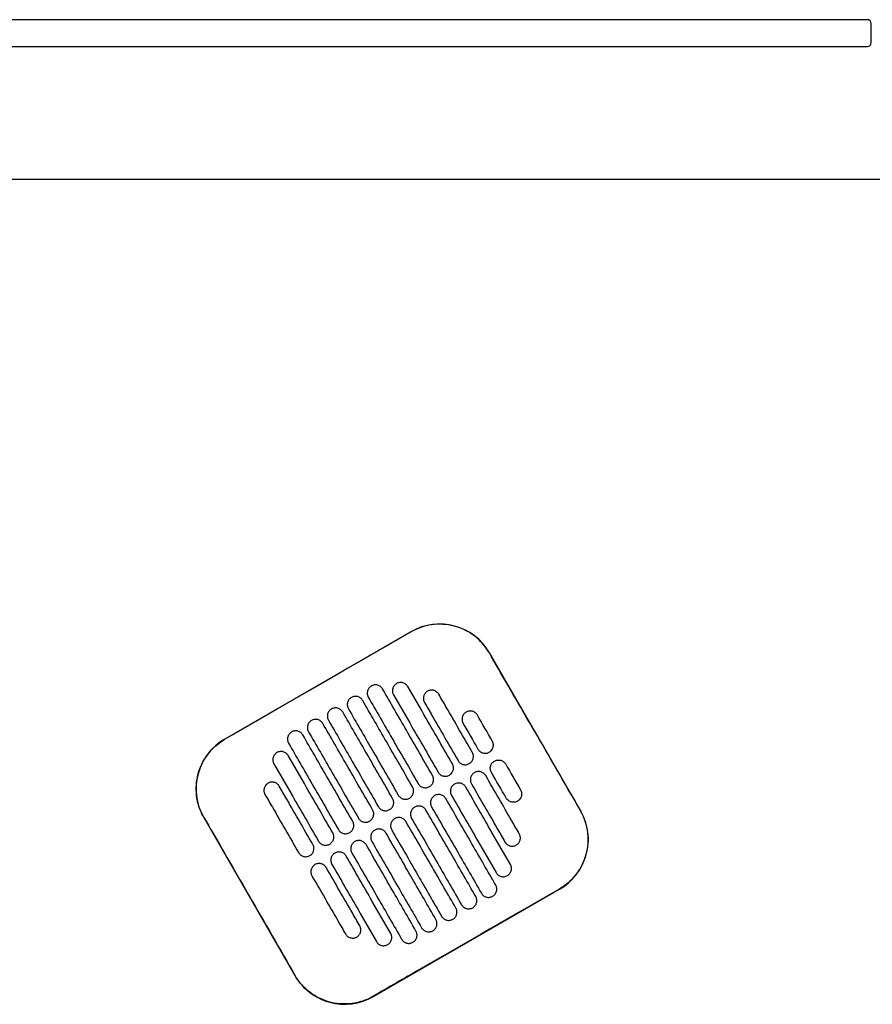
# Model space of a CAD drawing. Header units: metres. Extents: x 15.2 to 54.2, y -39.7 to 1.1.
# Tile 109 of 256: x 30.287 to 30.732, y -23.304 to -22.791. Entities that reach past the tile are written whole.
import ezdxf

# ---------------------------------------------------------------- set-up
doc = ezdxf.new("R2010")
doc.units = ezdxf.units.M
doc.header["$MEASUREMENT"] = 0
doc.layers.add('2D', color=252, linetype='Continuous')

# ---------------------------------------------------------------- blocks, each defined once
blk = doc.blocks.new('2D_QYOS_400')
for p, q in [((1.46698, 0.00322), (0.58298, 0.00322)), ((1.46898, -0.00878), (1.46898, 0.00122)), ((0.58298, -0.01078), (1.46698, -0.01078)), ((0.0795, -0.08), (1.97049, -0.08)), ((1.22896, -0.31597), (1.13193, -0.37192)), ((1.31739, -0.40926), (1.26993, -0.32697)), ((1.12093, -0.4129), (1.1684, -0.49519)), ((1.20937, -0.50619), (1.30639, -0.45024))]:
    blk.add_line(p, q)
for centre, radius, start, end in [((1.46698, 0.00122), 0.002, 0, 90), ((1.46698, -0.00878), 0.002, 270, 0), ((1.24394, -0.34196), 0.03, 29.973, 119.973), ((1.14692, -0.39791), 0.03, 119.973, 209.973), ((1.2914, -0.42425), 0.03, 299.973, 29.973), ((1.19438, -0.48021), 0.03, 209.973, 299.973)]:
    blk.add_arc(centre, radius, start, end)
for points, knots in [([(1.26984, -0.32702), (1.26945, -0.32636), (1.26905, -0.32572), (1.26661, -0.32215), (1.2641, -0.3196), (1.25825, -0.31546), (1.25495, -0.31393), (1.2476, -0.31202), (1.24357, -0.3118), (1.23588, -0.31292), (1.23228, -0.31417), (1.22901, -0.31606)], [-8.20809, -8.20809, -8.20809, -8.20809, -7.978943, -7.978943, -6.912231, -6.912231, -5.830065, -5.830065, -4.632711, -4.632711, -3.498654, -3.498654, -3.498654, -3.498654]), ([(1.22901, -0.31606), (1.22112, -0.32062), (1.21292, -0.32535), (1.18061, -0.34399), (1.1563, -0.35801), (1.13199, -0.37202)], [-3.18138, -3.18138, -3.18138, -3.18138, -2.673929, -2.673929, -1.133377, -1.133377, -1.133377, -1.133377]), ([(1.29356, -0.36818), (1.29262, -0.36655), (1.29168, -0.36493), (1.28273, -0.34941), (1.27617, -0.33801), (1.26984, -0.32702)], [-12.071476, -12.071476, -12.071476, -12.071476, -11.509189, -11.509189, -6.696301, -6.696301, -6.696301, -6.696301]), ([(1.2142, -0.34583), (1.21396, -0.34541), (1.21359, -0.34494), (1.21264, -0.34422), (1.21214, -0.34398), (1.21107, -0.34368), (1.2105, -0.34364), (1.2093, -0.3438), (1.20875, -0.34401), (1.20833, -0.34426)], [-0.5514378, -0.5514378, -0.5514378, -0.5514378, -0.4031217, -0.4031217, -0.2776979, -0.2776979, -0.1471642, -0.1471642, 0, 0, 0, 0]), ([(1.22147, -0.34303), (1.22105, -0.34327), (1.22058, -0.34364), (1.21986, -0.34459), (1.21962, -0.34509), (1.21932, -0.34616), (1.21928, -0.34673), (1.21943, -0.34792), (1.21965, -0.34847), (1.21989, -0.34889)], [-0.5553003, -0.5553003, -0.5553003, -0.5553003, -0.4045497, -0.4045497, -0.2782639, -0.2782639, -0.1472208, -0.1472208, 0, 0, 0, 0]), ([(1.22734, -0.3446), (1.2271, -0.34417), (1.22673, -0.34371), (1.22578, -0.34299), (1.22529, -0.34275), (1.22421, -0.34245), (1.22364, -0.34241), (1.22244, -0.34257), (1.2219, -0.34278), (1.22147, -0.34303)], [-0.5514248, -0.5514248, -0.5514248, -0.5514248, -0.4031161, -0.4031161, -0.2776965, -0.2776965, -0.1471644, -0.1471644, 0, 0, 0, 0]), ([(1.20833, -0.34426), (1.20791, -0.3445), (1.20744, -0.34487), (1.20672, -0.34582), (1.20647, -0.34632), (1.20618, -0.34739), (1.20614, -0.34796), (1.20629, -0.34916), (1.2065, -0.3497), (1.20675, -0.35012)], [-0.5552876, -0.5552876, -0.5552876, -0.5552876, -0.4045446, -0.4045446, -0.2782629, -0.2782629, -0.1472212, -0.1472212, 0, 0, 0, 0]), ([(1.24018, -0.39088), (1.23564, -0.38301), (1.23111, -0.37514), (1.22244, -0.36012), (1.21832, -0.35298), (1.2142, -0.34583)], [0.699452, 0.699452, 0.699452, 0.699452, 3.425292, 3.425292, 5.900643, 5.900643, 5.900643, 5.900643]), ([(1.21989, -0.34889), (1.2231, -0.35445), (1.22631, -0.36001), (1.23405, -0.37344), (1.23859, -0.38131), (1.24313, -0.38918)], [1.499949, 1.499949, 1.499949, 1.499949, 3.425284, 3.425284, 6.151116, 6.151116, 6.151116, 6.151116]), ([(1.25058, -0.38489), (1.24604, -0.37702), (1.2415, -0.36915), (1.23376, -0.35572), (1.23055, -0.35016), (1.22734, -0.3446)], [0.699452, 0.699452, 0.699452, 0.699452, 3.42526, 3.42526, 5.350619, 5.350619, 5.350619, 5.350619]), ([(1.23761, -0.34699), (1.23719, -0.34724), (1.23672, -0.3476), (1.236, -0.34856), (1.23576, -0.34906), (1.23546, -0.35013), (1.23542, -0.3507), (1.23557, -0.35189), (1.23579, -0.35244), (1.23603, -0.35286)], [-0.5553353, -0.5553353, -0.5553353, -0.5553353, -0.4045593, -0.4045593, -0.278267, -0.278267, -0.1472205, -0.1472205, 0, 0, 0, 0]), ([(1.24348, -0.34856), (1.24324, -0.34814), (1.24287, -0.34768), (1.24192, -0.34696), (1.24143, -0.34671), (1.24036, -0.34642), (1.23978, -0.34638), (1.23858, -0.34653), (1.23804, -0.34675), (1.23761, -0.34699)], [-0.5513875, -0.5513875, -0.5513875, -0.5513875, -0.4031047, -0.4031047, -0.2776919, -0.2776919, -0.1471638, -0.1471638, 0, 0, 0, 0]), ([(1.26097, -0.37889), (1.25644, -0.37102), (1.2519, -0.36315), (1.24607, -0.35304), (1.24477, -0.3508), (1.24348, -0.34856)], [0.699452, 0.699452, 0.699452, 0.699452, 3.425217, 3.425217, 4.200582, 4.200582, 4.200582, 4.200582]), ([(1.19793, -0.35025), (1.19751, -0.3505), (1.19705, -0.35086), (1.19632, -0.35182), (1.19608, -0.35231), (1.19578, -0.35339), (1.19574, -0.35396), (1.1959, -0.35515), (1.19611, -0.35569), (1.19635, -0.35612)], [-0.5552953, -0.5552953, -0.5552953, -0.5552953, -0.4045437, -0.4045437, -0.2782634, -0.2782634, -0.1472215, -0.1472215, 0, 0, 0, 0]), ([(1.2038, -0.35182), (1.20356, -0.3514), (1.20319, -0.35094), (1.20225, -0.35022), (1.20175, -0.34997), (1.20068, -0.34968), (1.2001, -0.34964), (1.19891, -0.34979), (1.19836, -0.35001), (1.19793, -0.35025)], [-0.5514274, -0.5514274, -0.5514274, -0.5514274, -0.4031209, -0.4031209, -0.2776962, -0.2776962, -0.1471634, -0.1471634, 0, 0, 0, 0]), ([(1.22979, -0.39688), (1.22525, -0.38901), (1.22071, -0.38114), (1.21205, -0.36612), (1.20793, -0.35897), (1.2038, -0.35182)], [0.699452, 0.699452, 0.699452, 0.699452, 3.425313, 3.425313, 5.900643, 5.900643, 5.900643, 5.900643]), ([(1.20675, -0.35012), (1.21087, -0.35727), (1.21499, -0.36442), (1.22366, -0.37944), (1.22819, -0.38731), (1.23273, -0.39518)], [0.949973, 0.949973, 0.949973, 0.949973, 3.425307, 3.425307, 6.151164, 6.151164, 6.151164, 6.151164]), ([(1.23603, -0.35286), (1.23732, -0.3551), (1.23862, -0.35734), (1.24445, -0.36745), (1.24899, -0.37532), (1.25352, -0.38319)], [2.649916, 2.649916, 2.649916, 2.649916, 3.425249, 3.425249, 6.151046, 6.151046, 6.151046, 6.151046]), ([(1.18754, -0.35625), (1.18712, -0.35649), (1.18665, -0.35686), (1.18593, -0.35781), (1.18568, -0.35831), (1.18539, -0.35938), (1.18535, -0.35995), (1.1855, -0.36115), (1.18571, -0.36169), (1.18596, -0.36211)], [-0.5553076, -0.5553076, -0.5553076, -0.5553076, -0.4045445, -0.4045445, -0.2782646, -0.2782646, -0.1472219, -0.1472219, 0, 0, 0, 0]), ([(1.19341, -0.35782), (1.19317, -0.3574), (1.1928, -0.35693), (1.19185, -0.35621), (1.19135, -0.35597), (1.19028, -0.35567), (1.18971, -0.35563), (1.18851, -0.35579), (1.18796, -0.356), (1.18754, -0.35625)], [-0.5514139, -0.5514139, -0.5514139, -0.5514139, -0.4031194, -0.4031194, -0.2776944, -0.2776944, -0.1471626, -0.1471626, 0, 0, 0, 0]), ([(1.21939, -0.40287), (1.21485, -0.395), (1.21032, -0.38713), (1.20165, -0.37211), (1.19753, -0.36497), (1.19341, -0.35782)], [0.699452, 0.699452, 0.699452, 0.699452, 3.425322, 3.425322, 5.900643, 5.900643, 5.900643, 5.900643]), ([(1.19635, -0.35612), (1.20048, -0.36327), (1.2046, -0.37041), (1.21326, -0.38543), (1.2178, -0.3933), (1.22234, -0.40117)], [0.949998, 0.949998, 0.949998, 0.949998, 3.42532, 3.42532, 6.151189, 6.151189, 6.151189, 6.151189]), ([(1.25775, -0.35789), (1.25733, -0.35813), (1.25686, -0.3585), (1.25614, -0.35946), (1.25589, -0.35995), (1.2556, -0.36102), (1.25556, -0.3616), (1.25571, -0.36279), (1.25593, -0.36333), (1.25617, -0.36376)], [-0.5553938, -0.5553938, -0.5553938, -0.5553938, -0.4045733, -0.4045733, -0.2782728, -0.2782728, -0.147221, -0.147221, 0, 0, 0, 0]), ([(1.26362, -0.35946), (1.26338, -0.35904), (1.26301, -0.35858), (1.26206, -0.35786), (1.26156, -0.35761), (1.26049, -0.35732), (1.25992, -0.35728), (1.25872, -0.35743), (1.25817, -0.35764), (1.25775, -0.35789)], [-0.5513269, -0.5513269, -0.5513269, -0.5513269, -0.4030891, -0.4030891, -0.2776846, -0.2776846, -0.1471626, -0.1471626, 0, 0, 0, 0]), ([(1.17714, -0.36224), (1.17672, -0.36249), (1.17626, -0.36285), (1.17553, -0.36381), (1.17529, -0.3643), (1.17499, -0.36538), (1.17495, -0.36595), (1.17511, -0.36714), (1.17532, -0.36769), (1.17556, -0.36811)], [-0.5553245, -0.5553245, -0.5553245, -0.5553245, -0.4045471, -0.4045471, -0.2782667, -0.2782667, -0.1472226, -0.1472226, 0, 0, 0, 0]), ([(1.18301, -0.36381), (1.18277, -0.36339), (1.1824, -0.36293), (1.18146, -0.36221), (1.18096, -0.36196), (1.17989, -0.36167), (1.17931, -0.36163), (1.17812, -0.36178), (1.17757, -0.362), (1.17714, -0.36224)], [-0.551397, -0.551397, -0.551397, -0.551397, -0.4031173, -0.4031173, -0.2776925, -0.2776925, -0.1471621, -0.1471621, 0, 0, 0, 0]), ([(1.209, -0.40887), (1.20446, -0.401), (1.19992, -0.39313), (1.19126, -0.37811), (1.18714, -0.37096), (1.18301, -0.36381)], [0.699452, 0.699452, 0.699452, 0.699452, 3.425321, 3.425321, 5.900643, 5.900643, 5.900643, 5.900643]), ([(1.18596, -0.36211), (1.19008, -0.36926), (1.1942, -0.37641), (1.20287, -0.39143), (1.2074, -0.3993), (1.21194, -0.40717)], [0.950001, 0.950001, 0.950001, 0.950001, 3.425322, 3.425322, 6.151192, 6.151192, 6.151192, 6.151192]), ([(1.16675, -0.36824), (1.16633, -0.36848), (1.16586, -0.36885), (1.16514, -0.3698), (1.16489, -0.3703), (1.1646, -0.37137), (1.16456, -0.37194), (1.16471, -0.37314), (1.16492, -0.37368), (1.16517, -0.37411)], [-0.5553462, -0.5553462, -0.5553462, -0.5553462, -0.4045514, -0.4045514, -0.2782696, -0.2782696, -0.1472236, -0.1472236, 0, 0, 0, 0]), ([(1.17262, -0.36981), (1.17238, -0.36939), (1.17201, -0.36892), (1.17106, -0.3682), (1.17056, -0.36796), (1.16949, -0.36766), (1.16892, -0.36762), (1.16772, -0.36778), (1.16717, -0.36799), (1.16675, -0.36824)], [-0.551377, -0.551377, -0.551377, -0.551377, -0.4031143, -0.4031143, -0.2776905, -0.2776905, -0.1471617, -0.1471617, 0, 0, 0, 0]), ([(1.17556, -0.36811), (1.17969, -0.37526), (1.18381, -0.3824), (1.19247, -0.39742), (1.19701, -0.40529), (1.20155, -0.41317)], [0.949982, 0.949982, 0.949982, 0.949982, 3.425312, 3.425312, 6.151173, 6.151173, 6.151173, 6.151173]), ([(1.12103, -0.41284), (1.12029, -0.41156), (1.11965, -0.41023), (1.11817, -0.40648), (1.11755, -0.40401), (1.11724, -0.40148), (1.11678, -0.39768), (1.11706, -0.39383), (1.11905, -0.38644), (1.12075, -0.38298), (1.12537, -0.37684), (1.12827, -0.37423), (1.13172, -0.37217), (1.13185, -0.3721), (1.13199, -0.37202)], [17.619777, 17.619777, 17.619777, 17.619777, 18.064718, 18.064718, 18.827754, 18.827754, 18.827754, 19.97637, 19.97637, 21.122539, 21.122539, 22.281306, 22.281306, 22.328075, 22.328075, 22.328075, 22.328075]), ([(1.16517, -0.37411), (1.16929, -0.38125), (1.17341, -0.3884), (1.18208, -0.40342), (1.18661, -0.41129), (1.19115, -0.41916)], [0.949941, 0.949941, 0.949941, 0.949941, 3.425291, 3.425291, 6.151132, 6.151132, 6.151132, 6.151132]), ([(1.1986, -0.41486), (1.19406, -0.40699), (1.18952, -0.39912), (1.18086, -0.3841), (1.17674, -0.37696), (1.17262, -0.36981)], [0.699452, 0.699452, 0.699452, 0.699452, 3.425308, 3.425308, 5.900643, 5.900643, 5.900643, 5.900643]), ([(1.26979, -0.37877), (1.27021, -0.37852), (1.27068, -0.37816), (1.2714, -0.3772), (1.27165, -0.3767), (1.27194, -0.37563), (1.27198, -0.37506), (1.27183, -0.37387), (1.27161, -0.37332), (1.27137, -0.3729)], [-0.5554178, -0.5554178, -0.5554178, -0.5554178, -0.4045751, -0.4045751, -0.2782741, -0.2782741, -0.1472211, -0.1472211, 0, 0, 0, 0]), ([(1.1591, -0.379), (1.15868, -0.37924), (1.15821, -0.37961), (1.15749, -0.38056), (1.15724, -0.38106), (1.15695, -0.38213), (1.15691, -0.3827), (1.15706, -0.3839), (1.15728, -0.38444), (1.15752, -0.38486)], [-0.5553798, -0.5553798, -0.5553798, -0.5553798, -0.4045588, -0.4045588, -0.278273, -0.278273, -0.147224, -0.147224, 0, 0, 0, 0]), ([(1.16497, -0.38057), (1.16473, -0.38015), (1.16436, -0.37968), (1.16341, -0.37896), (1.16292, -0.37872), (1.16184, -0.37842), (1.16127, -0.37838), (1.16007, -0.37854), (1.15953, -0.37875), (1.1591, -0.379)], [-0.5513421, -0.5513421, -0.5513421, -0.5513421, -0.4031061, -0.4031061, -0.2776864, -0.2776864, -0.147161, -0.147161, 0, 0, 0, 0]), ([(1.25939, -0.38476), (1.25982, -0.38452), (1.26028, -0.38415), (1.26101, -0.3832), (1.26125, -0.3827), (1.26155, -0.38163), (1.26159, -0.38105), (1.26143, -0.37986), (1.26122, -0.37932), (1.26097, -0.37889)], [-0.5553983, -0.5553983, -0.5553983, -0.5553983, -0.4045681, -0.4045681, -0.278271, -0.278271, -0.1472202, -0.1472202, 0, 0, 0, 0]), ([(1.26392, -0.37719), (1.26416, -0.37762), (1.26453, -0.37808), (1.26548, -0.3788), (1.26598, -0.37905), (1.26705, -0.37934), (1.26762, -0.37938), (1.26882, -0.37923), (1.26937, -0.37901), (1.26979, -0.37877)], [-0.5512937, -0.5512937, -0.5512937, -0.5512937, -0.403082, -0.403082, -0.27768, -0.27768, -0.1471612, -0.1471612, 0, 0, 0, 0]), ([(1.15752, -0.38486), (1.16073, -0.39042), (1.16393, -0.39598), (1.17168, -0.40941), (1.17622, -0.41728), (1.18076, -0.42516)], [1.499901, 1.499901, 1.499901, 1.499901, 3.42526, 3.42526, 6.151068, 6.151068, 6.151068, 6.151068]), ([(1.18821, -0.42086), (1.18367, -0.41299), (1.17913, -0.40512), (1.17138, -0.39169), (1.16818, -0.38613), (1.16497, -0.38057)], [0.699452, 0.699452, 0.699452, 0.699452, 3.425284, 3.425284, 5.350619, 5.350619, 5.350619, 5.350619]), ([(1.249, -0.39076), (1.24942, -0.39051), (1.24989, -0.39015), (1.25061, -0.38919), (1.25086, -0.38869), (1.25115, -0.38762), (1.25119, -0.38705), (1.25104, -0.38586), (1.25082, -0.38531), (1.25058, -0.38489)], [-0.5553838, -0.5553838, -0.5553838, -0.5553838, -0.4045626, -0.4045626, -0.2782686, -0.2782686, -0.1472195, -0.1472195, 0, 0, 0, 0]), ([(1.25352, -0.38319), (1.25377, -0.38361), (1.25413, -0.38408), (1.25508, -0.38479), (1.25558, -0.38504), (1.25665, -0.38533), (1.25723, -0.38538), (1.25842, -0.38522), (1.25897, -0.38501), (1.25939, -0.38476)], [-0.5513071, -0.5513071, -0.5513071, -0.5513071, -0.4030846, -0.4030846, -0.2776802, -0.2776802, -0.1471604, -0.1471604, 0, 0, 0, 0]), ([(1.27091, -0.38931), (1.27066, -0.38889), (1.27045, -0.38834), (1.2703, -0.38715), (1.27034, -0.38658), (1.27063, -0.38551), (1.27088, -0.38501), (1.2716, -0.38406), (1.27207, -0.38369), (1.27249, -0.38344)], [0, 0, 0, 0, 0.1472222, 0.1472222, 0.2782773, 0.2782773, 0.4045795, 0.4045795, 0.5554397, 0.5554397, 0.5554397, 0.5554397]), ([(1.27249, -0.38344), (1.27291, -0.3832), (1.27346, -0.38298), (1.27466, -0.38283), (1.27523, -0.38287), (1.2763, -0.38317), (1.2768, -0.38341), (1.27775, -0.38413), (1.27811, -0.38459), (1.27836, -0.38502)], [0, 0, 0, 0, 0.1471605, 0.1471605, 0.2776781, 0.2776781, 0.4030803, 0.4030803, 0.5512777, 0.5512777, 0.5512777, 0.5512777]), ([(1.24313, -0.38918), (1.24337, -0.38961), (1.24374, -0.39007), (1.24469, -0.39079), (1.24518, -0.39104), (1.24626, -0.39133), (1.24683, -0.39137), (1.24803, -0.39122), (1.24857, -0.391), (1.249, -0.39076)], [-0.5513171, -0.5513171, -0.5513171, -0.5513171, -0.4030867, -0.4030867, -0.2776803, -0.2776803, -0.1471597, -0.1471597, 0, 0, 0, 0]), ([(1.26209, -0.38944), (1.26167, -0.38968), (1.2612, -0.39005), (1.26048, -0.39101), (1.26024, -0.3915), (1.25994, -0.39257), (1.2599, -0.39315), (1.26005, -0.39434), (1.26027, -0.39488), (1.26051, -0.39531)], [-0.5554159, -0.5554159, -0.5554159, -0.5554159, -0.4045716, -0.4045716, -0.2782736, -0.2782736, -0.1472211, -0.1472211, 0, 0, 0, 0]), ([(1.26796, -0.39101), (1.26772, -0.39059), (1.26735, -0.39013), (1.26641, -0.38941), (1.26591, -0.38916), (1.26484, -0.38887), (1.26426, -0.38883), (1.26306, -0.38898), (1.26252, -0.38919), (1.26209, -0.38944)], [-0.5512944, -0.5512944, -0.5512944, -0.5512944, -0.4030833, -0.4030833, -0.2776787, -0.2776787, -0.1471599, -0.1471599, 0, 0, 0, 0]), ([(1.15445, -0.39495), (1.15403, -0.3952), (1.15356, -0.39556), (1.15284, -0.39652), (1.15259, -0.39702), (1.1523, -0.39809), (1.15226, -0.39866), (1.15241, -0.39985), (1.15263, -0.4004), (1.15287, -0.40082)], [-0.5554179, -0.5554179, -0.5554179, -0.5554179, -0.4045683, -0.4045683, -0.2782761, -0.2782761, -0.1472238, -0.1472238, 0, 0, 0, 0]), ([(1.16032, -0.39653), (1.16008, -0.3961), (1.15971, -0.39564), (1.15876, -0.39492), (1.15827, -0.39467), (1.15719, -0.39438), (1.15662, -0.39434), (1.15542, -0.39449), (1.15488, -0.39471), (1.15445, -0.39495)], [-0.5513007, -0.5513007, -0.5513007, -0.5513007, -0.4030941, -0.4030941, -0.2776814, -0.2776814, -0.1471603, -0.1471603, 0, 0, 0, 0]), ([(1.23273, -0.39518), (1.23298, -0.3956), (1.23334, -0.39607), (1.23429, -0.39679), (1.23479, -0.39703), (1.23586, -0.39733), (1.23644, -0.39737), (1.23763, -0.39721), (1.23818, -0.397), (1.2386, -0.39675)], [-0.5513237, -0.5513237, -0.5513237, -0.5513237, -0.4030882, -0.4030882, -0.2776804, -0.2776804, -0.1471592, -0.1471592, 0, 0, 0, 0]), ([(1.2386, -0.39675), (1.23903, -0.39651), (1.23949, -0.39614), (1.24022, -0.39519), (1.24046, -0.39469), (1.24076, -0.39362), (1.2408, -0.39304), (1.24064, -0.39185), (1.24043, -0.39131), (1.24018, -0.39088)], [-0.5553742, -0.5553742, -0.5553742, -0.5553742, -0.4045587, -0.4045587, -0.278267, -0.278267, -0.1472191, -0.1472191, 0, 0, 0, 0]), ([(1.25757, -0.39701), (1.25732, -0.39658), (1.25696, -0.39612), (1.25601, -0.3954), (1.25551, -0.39516), (1.25444, -0.39486), (1.25386, -0.39482), (1.25267, -0.39497), (1.25212, -0.39519), (1.2517, -0.39543)], [-0.5513075, -0.5513075, -0.5513075, -0.5513075, -0.4030857, -0.4030857, -0.2776792, -0.2776792, -0.1471593, -0.1471593, 0, 0, 0, 0]), ([(1.26051, -0.39531), (1.26505, -0.40318), (1.26959, -0.41105), (1.27542, -0.42116), (1.27671, -0.4234), (1.278, -0.42564)], [0.699452, 0.699452, 0.699452, 0.699452, 3.425249, 3.425249, 4.200582, 4.200582, 4.200582, 4.200582]), ([(1.28545, -0.42134), (1.28416, -0.4191), (1.28287, -0.41686), (1.27704, -0.40675), (1.2725, -0.39888), (1.26796, -0.39101)], [2.649852, 2.649852, 2.649852, 2.649852, 3.425217, 3.425217, 6.150983, 6.150983, 6.150983, 6.150983]), ([(1.17781, -0.42685), (1.17327, -0.41898), (1.16873, -0.41111), (1.1629, -0.401), (1.16161, -0.39876), (1.16032, -0.39653)], [0.699452, 0.699452, 0.699452, 0.699452, 3.425249, 3.425249, 4.200582, 4.200582, 4.200582, 4.200582]), ([(1.22821, -0.40275), (1.22863, -0.4025), (1.2291, -0.40214), (1.22982, -0.40118), (1.23007, -0.40068), (1.23036, -0.39961), (1.2304, -0.39904), (1.23025, -0.39785), (1.23003, -0.3973), (1.22979, -0.39688)], [-0.5553693, -0.5553693, -0.5553693, -0.5553693, -0.4045566, -0.4045566, -0.2782661, -0.2782661, -0.1472189, -0.1472189, 0, 0, 0, 0]), ([(1.2517, -0.39543), (1.25128, -0.39568), (1.25081, -0.39605), (1.25009, -0.397), (1.24984, -0.3975), (1.24955, -0.39857), (1.24951, -0.39914), (1.24966, -0.40033), (1.24987, -0.40088), (1.25012, -0.4013)], [-0.555397, -0.555397, -0.555397, -0.555397, -0.4045652, -0.4045652, -0.2782705, -0.2782705, -0.1472202, -0.1472202, 0, 0, 0, 0]), ([(1.2808, -0.4373), (1.2776, -0.43174), (1.27439, -0.42618), (1.26665, -0.41275), (1.26211, -0.40488), (1.25757, -0.39701)], [1.499901, 1.499901, 1.499901, 1.499901, 3.42526, 3.42526, 6.151068, 6.151068, 6.151068, 6.151068]), ([(1.28611, -0.39845), (1.28635, -0.39888), (1.28657, -0.39942), (1.28672, -0.40061), (1.28668, -0.40119), (1.28638, -0.40226), (1.28614, -0.40276), (1.28542, -0.40371), (1.28495, -0.40408), (1.28453, -0.40432)], [0, 0, 0, 0, 0.147223, 0.147223, 0.2782783, 0.2782783, 0.4045781, 0.4045781, 0.5554474, 0.5554474, 0.5554474, 0.5554474]), ([(1.15287, -0.40082), (1.15416, -0.40306), (1.15545, -0.4053), (1.16129, -0.41541), (1.16582, -0.42328), (1.17036, -0.43115)], [2.649852, 2.649852, 2.649852, 2.649852, 3.425217, 3.425217, 6.150982, 6.150982, 6.150982, 6.150982]), ([(1.21781, -0.40874), (1.21824, -0.4085), (1.2187, -0.40813), (1.21943, -0.40718), (1.21967, -0.40668), (1.21997, -0.40561), (1.22001, -0.40503), (1.21985, -0.40384), (1.21964, -0.4033), (1.21939, -0.40287)], [-0.5553691, -0.5553691, -0.5553691, -0.5553691, -0.4045561, -0.4045561, -0.278266, -0.278266, -0.1472189, -0.1472189, 0, 0, 0, 0]), ([(1.22234, -0.40117), (1.22258, -0.4016), (1.22295, -0.40206), (1.2239, -0.40278), (1.22439, -0.40303), (1.22547, -0.40332), (1.22604, -0.40336), (1.22724, -0.40321), (1.22778, -0.40299), (1.22821, -0.40275)], [-0.551327, -0.551327, -0.551327, -0.551327, -0.403089, -0.403089, -0.2776804, -0.2776804, -0.1471589, -0.1471589, 0, 0, 0, 0]), ([(1.2413, -0.40143), (1.24088, -0.40167), (1.24041, -0.40204), (1.23969, -0.403), (1.23945, -0.40349), (1.23915, -0.40456), (1.23911, -0.40514), (1.23926, -0.40633), (1.23948, -0.40687), (1.23972, -0.4073)], [-0.555383, -0.555383, -0.555383, -0.555383, -0.4045604, -0.4045604, -0.2782682, -0.2782682, -0.1472195, -0.1472195, 0, 0, 0, 0]), ([(1.24717, -0.403), (1.24693, -0.40258), (1.24656, -0.40212), (1.24561, -0.4014), (1.24512, -0.40115), (1.24405, -0.40086), (1.24347, -0.40082), (1.24227, -0.40097), (1.24173, -0.40118), (1.2413, -0.40143)], [-0.5513173, -0.5513173, -0.5513173, -0.5513173, -0.4030875, -0.4030875, -0.2776797, -0.2776797, -0.147159, -0.147159, 0, 0, 0, 0]), ([(1.27316, -0.44806), (1.26904, -0.44091), (1.26491, -0.43376), (1.25625, -0.41874), (1.25171, -0.41087), (1.24717, -0.403)], [0.949941, 0.949941, 0.949941, 0.949941, 3.425292, 3.425292, 6.151132, 6.151132, 6.151132, 6.151132]), ([(1.25012, -0.4013), (1.25466, -0.40917), (1.2592, -0.41704), (1.26694, -0.43047), (1.27015, -0.43603), (1.27335, -0.44159)], [0.699452, 0.699452, 0.699452, 0.699452, 3.425284, 3.425284, 5.350619, 5.350619, 5.350619, 5.350619]), ([(1.28453, -0.40432), (1.2841, -0.40457), (1.28356, -0.40478), (1.28236, -0.40493), (1.28179, -0.40489), (1.28071, -0.4046), (1.28022, -0.40435), (1.27927, -0.40363), (1.2789, -0.40317), (1.27866, -0.40275)], [0, 0, 0, 0, 0.1471602, 0.1471602, 0.2776775, 0.2776775, 0.4030818, 0.4030818, 0.5512681, 0.5512681, 0.5512681, 0.5512681]), ([(1.20742, -0.41474), (1.20784, -0.41449), (1.20831, -0.41413), (1.20903, -0.41317), (1.20928, -0.41267), (1.20957, -0.4116), (1.20961, -0.41103), (1.20946, -0.40984), (1.20924, -0.40929), (1.209, -0.40887)], [-0.5553737, -0.5553737, -0.5553737, -0.5553737, -0.4045574, -0.4045574, -0.2782667, -0.2782667, -0.1472191, -0.1472191, 0, 0, 0, 0]), ([(1.21194, -0.40717), (1.21219, -0.40759), (1.21255, -0.40806), (1.2135, -0.40878), (1.214, -0.40902), (1.21507, -0.40932), (1.21565, -0.40936), (1.21684, -0.4092), (1.21739, -0.40899), (1.21781, -0.40874)], [-0.551327, -0.551327, -0.551327, -0.551327, -0.4030892, -0.4030892, -0.2776802, -0.2776802, -0.1471588, -0.1471588, 0, 0, 0, 0]), ([(1.23091, -0.40742), (1.23048, -0.40767), (1.23002, -0.40804), (1.2293, -0.40899), (1.22905, -0.40949), (1.22876, -0.41056), (1.22872, -0.41113), (1.22887, -0.41232), (1.22908, -0.41287), (1.22933, -0.41329)], [-0.5553737, -0.5553737, -0.5553737, -0.5553737, -0.4045574, -0.4045574, -0.2782667, -0.2782667, -0.1472191, -0.1472191, 0, 0, 0, 0]), ([(1.23678, -0.409), (1.23653, -0.40857), (1.23617, -0.40811), (1.23522, -0.40739), (1.23472, -0.40715), (1.23365, -0.40685), (1.23307, -0.40681), (1.23188, -0.40696), (1.23133, -0.40718), (1.23091, -0.40742)], [-0.5513238, -0.5513238, -0.5513238, -0.5513238, -0.4030887, -0.4030887, -0.27768, -0.27768, -0.1471588, -0.1471588, 0, 0, 0, 0]), ([(1.26276, -0.45405), (1.25864, -0.4469), (1.25452, -0.43976), (1.24586, -0.42474), (1.24132, -0.41687), (1.23678, -0.409)], [0.949982, 0.949982, 0.949982, 0.949982, 3.425312, 3.425312, 6.151173, 6.151173, 6.151173, 6.151173]), ([(1.23972, -0.4073), (1.24426, -0.41517), (1.2488, -0.42304), (1.25746, -0.43806), (1.26159, -0.44521), (1.26571, -0.45235)], [0.699452, 0.699452, 0.699452, 0.699452, 3.425308, 3.425308, 5.900643, 5.900643, 5.900643, 5.900643]), ([(1.3173, -0.40932), (1.31733, -0.40938), (1.31736, -0.40944), (1.31935, -0.41294), (1.3206, -0.41673), (1.32156, -0.42458), (1.32125, -0.42856), (1.31921, -0.43581), (1.31762, -0.43907), (1.31373, -0.44435), (1.31163, -0.44646), (1.30832, -0.44893), (1.30734, -0.44956), (1.30634, -0.45014)], [8.273299, 8.273299, 8.273299, 8.273299, 8.293543, 8.293543, 9.48086, 9.48086, 10.665623, 10.665623, 11.74288, 11.74288, 12.632334, 12.632334, 12.981673, 12.981673, 12.981673, 12.981673]), ([(1.12103, -0.41284), (1.12715, -0.42344), (1.13351, -0.43447), (1.14244, -0.44994), (1.14361, -0.45198), (1.14477, -0.45399)], [-21.78268, -21.78268, -21.78268, -21.78268, -17.142885, -17.142885, -16.423665, -16.423665, -16.423665, -16.423665]), ([(1.19702, -0.42073), (1.19745, -0.42049), (1.19791, -0.42012), (1.19864, -0.41917), (1.19888, -0.41867), (1.19917, -0.4176), (1.19922, -0.41702), (1.19906, -0.41583), (1.19885, -0.41529), (1.1986, -0.41486)], [-0.555383, -0.555383, -0.555383, -0.555383, -0.4045605, -0.4045605, -0.2782682, -0.2782682, -0.1472195, -0.1472195, 0, 0, 0, 0]), ([(1.20155, -0.41317), (1.20179, -0.41359), (1.20216, -0.41405), (1.20311, -0.41477), (1.2036, -0.41502), (1.20468, -0.41531), (1.20525, -0.41535), (1.20645, -0.4152), (1.20699, -0.41498), (1.20742, -0.41474)], [-0.5513238, -0.5513238, -0.5513238, -0.5513238, -0.4030887, -0.4030887, -0.27768, -0.27768, -0.1471588, -0.1471588, 0, 0, 0, 0]), ([(1.22051, -0.41342), (1.22009, -0.41366), (1.21962, -0.41403), (1.2189, -0.41499), (1.21866, -0.41548), (1.21836, -0.41655), (1.21832, -0.41713), (1.21847, -0.41832), (1.21869, -0.41886), (1.21893, -0.41929)], [-0.5553691, -0.5553691, -0.5553691, -0.5553691, -0.4045561, -0.4045561, -0.278266, -0.278266, -0.1472189, -0.1472189, 0, 0, 0, 0]), ([(1.22638, -0.41499), (1.22614, -0.41457), (1.22577, -0.41411), (1.22482, -0.41339), (1.22433, -0.41314), (1.22325, -0.41285), (1.22268, -0.41281), (1.22148, -0.41296), (1.22094, -0.41317), (1.22051, -0.41342)], [-0.551327, -0.551327, -0.551327, -0.551327, -0.4030892, -0.4030892, -0.2776802, -0.2776802, -0.1471588, -0.1471588, 0, 0, 0, 0]), ([(1.25237, -0.46005), (1.24824, -0.4529), (1.24412, -0.44575), (1.23546, -0.43073), (1.23092, -0.42286), (1.22638, -0.41499)], [0.950001, 0.950001, 0.950001, 0.950001, 3.425322, 3.425322, 6.151192, 6.151192, 6.151192, 6.151192]), ([(1.22933, -0.41329), (1.23387, -0.42116), (1.23841, -0.42904), (1.24707, -0.44405), (1.25119, -0.4512), (1.25531, -0.45835)], [0.699452, 0.699452, 0.699452, 0.699452, 3.425321, 3.425321, 5.900643, 5.900643, 5.900643, 5.900643]), ([(1.18663, -0.42673), (1.18705, -0.42648), (1.18752, -0.42612), (1.18824, -0.42516), (1.18849, -0.42466), (1.18878, -0.42359), (1.18882, -0.42302), (1.18867, -0.42183), (1.18845, -0.42128), (1.18821, -0.42086)], [-0.5553971, -0.5553971, -0.5553971, -0.5553971, -0.4045652, -0.4045652, -0.2782705, -0.2782705, -0.1472202, -0.1472202, 0, 0, 0, 0]), ([(1.19115, -0.41916), (1.1914, -0.41958), (1.19176, -0.42005), (1.19271, -0.42077), (1.19321, -0.42101), (1.19428, -0.42131), (1.19486, -0.42135), (1.19605, -0.42119), (1.1966, -0.42098), (1.19702, -0.42073)], [-0.5513173, -0.5513173, -0.5513173, -0.5513173, -0.4030875, -0.4030875, -0.2776797, -0.2776797, -0.147159, -0.147159, 0, 0, 0, 0]), ([(1.21012, -0.41941), (1.20969, -0.41966), (1.20923, -0.42003), (1.20851, -0.42098), (1.20826, -0.42148), (1.20797, -0.42255), (1.20793, -0.42312), (1.20808, -0.42431), (1.20829, -0.42486), (1.20854, -0.42528)], [-0.5553693, -0.5553693, -0.5553693, -0.5553693, -0.4045566, -0.4045566, -0.2782661, -0.2782661, -0.1472189, -0.1472189, 0, 0, 0, 0]), ([(1.21599, -0.42099), (1.21574, -0.42056), (1.21538, -0.4201), (1.21443, -0.41938), (1.21393, -0.41914), (1.21286, -0.41884), (1.21228, -0.4188), (1.21109, -0.41895), (1.21054, -0.41917), (1.21012, -0.41941)], [-0.5513269, -0.5513269, -0.5513269, -0.5513269, -0.403089, -0.403089, -0.2776804, -0.2776804, -0.1471589, -0.1471589, 0, 0, 0, 0]), ([(1.24197, -0.46604), (1.23785, -0.45889), (1.23373, -0.45175), (1.22507, -0.43673), (1.22053, -0.42886), (1.21599, -0.42099)], [0.949998, 0.949998, 0.949998, 0.949998, 3.42532, 3.42532, 6.151189, 6.151189, 6.151189, 6.151189]), ([(1.21893, -0.41929), (1.22347, -0.42716), (1.22801, -0.43503), (1.23667, -0.45005), (1.2408, -0.4572), (1.24492, -0.46434)], [0.699452, 0.699452, 0.699452, 0.699452, 3.425322, 3.425322, 5.900643, 5.900643, 5.900643, 5.900643]), ([(1.18076, -0.42516), (1.181, -0.42558), (1.18137, -0.42604), (1.18232, -0.42676), (1.18281, -0.42701), (1.18389, -0.4273), (1.18446, -0.42734), (1.18566, -0.42719), (1.1862, -0.42697), (1.18663, -0.42673)], [-0.5513075, -0.5513075, -0.5513075, -0.5513075, -0.4030857, -0.4030857, -0.2776792, -0.2776792, -0.1471593, -0.1471593, 0, 0, 0, 0]), ([(1.19972, -0.42541), (1.1993, -0.42565), (1.19883, -0.42602), (1.19811, -0.42698), (1.19787, -0.42747), (1.19757, -0.42854), (1.19753, -0.42912), (1.19768, -0.43031), (1.1979, -0.43085), (1.19814, -0.43128)], [-0.5553742, -0.5553742, -0.5553742, -0.5553742, -0.4045587, -0.4045587, -0.278267, -0.278267, -0.1472191, -0.1472191, 0, 0, 0, 0]), ([(1.20559, -0.42698), (1.20535, -0.42656), (1.20498, -0.4261), (1.20403, -0.42538), (1.20354, -0.42513), (1.20246, -0.42484), (1.20189, -0.4248), (1.20069, -0.42495), (1.20015, -0.42516), (1.19972, -0.42541)], [-0.5513236, -0.5513236, -0.5513236, -0.5513236, -0.4030881, -0.4030881, -0.2776804, -0.2776804, -0.1471592, -0.1471592, 0, 0, 0, 0]), ([(1.20854, -0.42528), (1.21308, -0.43315), (1.21762, -0.44103), (1.22628, -0.45604), (1.2304, -0.46319), (1.23452, -0.47034)], [0.699452, 0.699452, 0.699452, 0.699452, 3.425313, 3.425313, 5.900643, 5.900643, 5.900643, 5.900643]), ([(1.278, -0.42564), (1.27825, -0.42606), (1.27861, -0.42652), (1.27956, -0.42724), (1.28006, -0.42749), (1.28113, -0.42778), (1.28171, -0.42782), (1.2829, -0.42767), (1.28345, -0.42745), (1.28387, -0.42721)], [-0.5513007, -0.5513007, -0.5513007, -0.5513007, -0.4030941, -0.4030941, -0.2776814, -0.2776814, -0.1471603, -0.1471603, 0, 0, 0, 0]), ([(1.28387, -0.42721), (1.2843, -0.42696), (1.28476, -0.4266), (1.28549, -0.42564), (1.28573, -0.42515), (1.28603, -0.42407), (1.28607, -0.4235), (1.28591, -0.42231), (1.2857, -0.42177), (1.28545, -0.42134)], [-0.555418, -0.555418, -0.555418, -0.555418, -0.4045683, -0.4045683, -0.2782762, -0.2782762, -0.1472238, -0.1472238, 0, 0, 0, 0]), ([(1.17036, -0.43115), (1.17061, -0.43157), (1.17097, -0.43204), (1.17192, -0.43276), (1.17242, -0.433), (1.17349, -0.4333), (1.17407, -0.43334), (1.17526, -0.43318), (1.17581, -0.43297), (1.17623, -0.43272)], [-0.5512944, -0.5512944, -0.5512944, -0.5512944, -0.4030833, -0.4030833, -0.2776787, -0.2776787, -0.1471599, -0.1471599, 0, 0, 0, 0]), ([(1.17623, -0.43272), (1.17666, -0.43248), (1.17712, -0.43211), (1.17785, -0.43116), (1.17809, -0.43066), (1.17838, -0.42959), (1.17842, -0.42901), (1.17827, -0.42782), (1.17806, -0.42728), (1.17781, -0.42685)], [-0.555416, -0.555416, -0.555416, -0.555416, -0.4045716, -0.4045716, -0.2782736, -0.2782736, -0.1472211, -0.1472211, 0, 0, 0, 0]), ([(1.1952, -0.43298), (1.19495, -0.43255), (1.19459, -0.43209), (1.19364, -0.43137), (1.19314, -0.43113), (1.19207, -0.43083), (1.19149, -0.43079), (1.1903, -0.43094), (1.18975, -0.43116), (1.18933, -0.43141)], [-0.551317, -0.551317, -0.551317, -0.551317, -0.4030867, -0.4030867, -0.2776803, -0.2776803, -0.1471597, -0.1471597, 0, 0, 0, 0]), ([(1.19814, -0.43128), (1.20268, -0.43915), (1.20722, -0.44702), (1.21588, -0.46204), (1.22, -0.46919), (1.22413, -0.47633)], [0.699452, 0.699452, 0.699452, 0.699452, 3.425292, 3.425292, 5.900643, 5.900643, 5.900643, 5.900643]), ([(1.23158, -0.47204), (1.22745, -0.46489), (1.22333, -0.45774), (1.21467, -0.44272), (1.21013, -0.43485), (1.20559, -0.42698)], [0.949972, 0.949972, 0.949972, 0.949972, 3.425307, 3.425307, 6.151164, 6.151164, 6.151164, 6.151164]), ([(1.18933, -0.43141), (1.1889, -0.43165), (1.18844, -0.43202), (1.18771, -0.43297), (1.18747, -0.43347), (1.18718, -0.43454), (1.18714, -0.43511), (1.18729, -0.4363), (1.1875, -0.43685), (1.18775, -0.43727)], [-0.5553839, -0.5553839, -0.5553839, -0.5553839, -0.4045626, -0.4045626, -0.2782686, -0.2782686, -0.1472195, -0.1472195, 0, 0, 0, 0]), ([(1.21843, -0.47327), (1.21523, -0.46771), (1.21202, -0.46215), (1.20428, -0.44872), (1.19974, -0.44085), (1.1952, -0.43298)], [1.499949, 1.499949, 1.499949, 1.499949, 3.425284, 3.425284, 6.151116, 6.151116, 6.151116, 6.151116]), ([(1.17893, -0.4374), (1.17851, -0.43764), (1.17804, -0.43801), (1.17732, -0.43897), (1.17707, -0.43946), (1.17678, -0.44053), (1.17674, -0.44111), (1.17689, -0.4423), (1.17711, -0.44284), (1.17735, -0.44327)], [-0.5553984, -0.5553984, -0.5553984, -0.5553984, -0.4045681, -0.4045681, -0.278271, -0.278271, -0.1472202, -0.1472202, 0, 0, 0, 0]), ([(1.1848, -0.43897), (1.18456, -0.43855), (1.18419, -0.43809), (1.18324, -0.43737), (1.18275, -0.43712), (1.18167, -0.43683), (1.1811, -0.43679), (1.1799, -0.43694), (1.17936, -0.43716), (1.17893, -0.4374)], [-0.551307, -0.551307, -0.551307, -0.551307, -0.4030846, -0.4030846, -0.2776802, -0.2776802, -0.1471604, -0.1471604, 0, 0, 0, 0]), ([(1.20229, -0.4693), (1.201, -0.46706), (1.19971, -0.46482), (1.19388, -0.45471), (1.18934, -0.44684), (1.1848, -0.43897)], [2.649916, 2.649916, 2.649916, 2.649916, 3.425249, 3.425249, 6.151046, 6.151046, 6.151046, 6.151046]), ([(1.18775, -0.43727), (1.19229, -0.44514), (1.19683, -0.45302), (1.20457, -0.46645), (1.20778, -0.472), (1.21098, -0.47756)], [0.699452, 0.699452, 0.699452, 0.699452, 3.42526, 3.42526, 5.350619, 5.350619, 5.350619, 5.350619]), ([(1.27335, -0.44159), (1.2736, -0.44202), (1.27396, -0.44248), (1.27491, -0.4432), (1.27541, -0.44344), (1.27648, -0.44374), (1.27706, -0.44378), (1.27825, -0.44363), (1.2788, -0.44341), (1.27923, -0.44317)], [-0.551342, -0.551342, -0.551342, -0.551342, -0.4031061, -0.4031061, -0.2776864, -0.2776864, -0.147161, -0.147161, 0, 0, 0, 0]), ([(1.27923, -0.44317), (1.27965, -0.44292), (1.28011, -0.44255), (1.28084, -0.4416), (1.28108, -0.4411), (1.28138, -0.44003), (1.28142, -0.43946), (1.28126, -0.43827), (1.28105, -0.43772), (1.2808, -0.4373)], [-0.55538, -0.55538, -0.55538, -0.55538, -0.4045589, -0.4045589, -0.278273, -0.278273, -0.147224, -0.147224, 0, 0, 0, 0]), ([(1.17735, -0.44327), (1.18189, -0.45114), (1.18643, -0.45901), (1.19226, -0.46912), (1.19355, -0.47136), (1.19484, -0.4736)], [0.699452, 0.699452, 0.699452, 0.699452, 3.425217, 3.425217, 4.200582, 4.200582, 4.200582, 4.200582]), ([(1.30634, -0.45014), (1.28203, -0.46415), (1.25772, -0.47817), (1.22538, -0.49683), (1.21735, -0.50146), (1.20932, -0.5061)], [1.133412, 1.133412, 1.133412, 1.133412, 2.681586, 2.681586, 3.193366, 3.193366, 3.193366, 3.193366]), ([(1.27158, -0.45392), (1.272, -0.45368), (1.27247, -0.45331), (1.27319, -0.45236), (1.27343, -0.45186), (1.27373, -0.45079), (1.27377, -0.45022), (1.27362, -0.44903), (1.2734, -0.44848), (1.27316, -0.44806)], [-0.5553464, -0.5553464, -0.5553464, -0.5553464, -0.4045515, -0.4045515, -0.2782697, -0.2782697, -0.1472236, -0.1472236, 0, 0, 0, 0]), ([(1.26118, -0.45992), (1.26161, -0.45968), (1.26207, -0.45931), (1.26279, -0.45835), (1.26304, -0.45786), (1.26333, -0.45679), (1.26337, -0.45621), (1.26322, -0.45502), (1.26301, -0.45448), (1.26276, -0.45405)], [-0.5553248, -0.5553248, -0.5553248, -0.5553248, -0.4045472, -0.4045472, -0.2782668, -0.2782668, -0.1472227, -0.1472227, 0, 0, 0, 0]), ([(1.26571, -0.45235), (1.26595, -0.45278), (1.26632, -0.45324), (1.26727, -0.45396), (1.26776, -0.4542), (1.26884, -0.4545), (1.26941, -0.45454), (1.27061, -0.45439), (1.27115, -0.45417), (1.27158, -0.45392)], [-0.5513769, -0.5513769, -0.5513769, -0.5513769, -0.4031143, -0.4031143, -0.2776905, -0.2776905, -0.1471617, -0.1471617, 0, 0, 0, 0]), ([(1.25079, -0.46592), (1.25121, -0.46567), (1.25168, -0.4653), (1.2524, -0.46435), (1.25264, -0.46385), (1.25294, -0.46278), (1.25298, -0.46221), (1.25283, -0.46102), (1.25261, -0.46047), (1.25237, -0.46005)], [-0.5553078, -0.5553078, -0.5553078, -0.5553078, -0.4045446, -0.4045446, -0.2782647, -0.2782647, -0.147222, -0.147222, 0, 0, 0, 0]), ([(1.25531, -0.45835), (1.25556, -0.45877), (1.25592, -0.45923), (1.25687, -0.45995), (1.25737, -0.4602), (1.25844, -0.46049), (1.25902, -0.46053), (1.26021, -0.46038), (1.26076, -0.46017), (1.26118, -0.45992)], [-0.5513969, -0.5513969, -0.5513969, -0.5513969, -0.4031172, -0.4031172, -0.2776925, -0.2776925, -0.1471621, -0.1471621, 0, 0, 0, 0]), ([(1.24039, -0.47191), (1.24081, -0.47167), (1.24128, -0.4713), (1.242, -0.47034), (1.24225, -0.46985), (1.24254, -0.46878), (1.24258, -0.4682), (1.24243, -0.46701), (1.24222, -0.46647), (1.24197, -0.46604)], [-0.5552955, -0.5552955, -0.5552955, -0.5552955, -0.4045438, -0.4045438, -0.2782634, -0.2782634, -0.1472215, -0.1472215, 0, 0, 0, 0]), ([(1.24492, -0.46434), (1.24516, -0.46477), (1.24553, -0.46523), (1.24648, -0.46595), (1.24697, -0.46619), (1.24804, -0.46649), (1.24862, -0.46653), (1.24982, -0.46638), (1.25036, -0.46616), (1.25079, -0.46592)], [-0.5514137, -0.5514137, -0.5514137, -0.5514137, -0.4031194, -0.4031194, -0.2776944, -0.2776944, -0.1471627, -0.1471627, 0, 0, 0, 0]), ([(1.20071, -0.47517), (1.20114, -0.47493), (1.2016, -0.47456), (1.20233, -0.4736), (1.20257, -0.47311), (1.20286, -0.47204), (1.2029, -0.47146), (1.20275, -0.47027), (1.20254, -0.46973), (1.20229, -0.4693)], [-0.5553355, -0.5553355, -0.5553355, -0.5553355, -0.4045594, -0.4045594, -0.278267, -0.278267, -0.1472206, -0.1472206, 0, 0, 0, 0]), ([(1.23, -0.47791), (1.23042, -0.47766), (1.23089, -0.47729), (1.23161, -0.47634), (1.23185, -0.47584), (1.23215, -0.47477), (1.23219, -0.4742), (1.23204, -0.47301), (1.23182, -0.47246), (1.23158, -0.47204)], [-0.5552879, -0.5552879, -0.5552879, -0.5552879, -0.4045447, -0.4045447, -0.2782629, -0.2782629, -0.1472212, -0.1472212, 0, 0, 0, 0]), ([(1.23452, -0.47034), (1.23477, -0.47076), (1.23513, -0.47122), (1.23608, -0.47194), (1.23658, -0.47219), (1.23765, -0.47248), (1.23823, -0.47252), (1.23942, -0.47237), (1.23997, -0.47216), (1.24039, -0.47191)], [-0.5514273, -0.5514273, -0.5514273, -0.5514273, -0.4031209, -0.4031209, -0.2776962, -0.2776962, -0.1471634, -0.1471634, 0, 0, 0, 0]), ([(1.19484, -0.4736), (1.19509, -0.47402), (1.19545, -0.47448), (1.1964, -0.4752), (1.1969, -0.47545), (1.19797, -0.47574), (1.19855, -0.47578), (1.19974, -0.47563), (1.20029, -0.47541), (1.20071, -0.47517)], [-0.5513873, -0.5513873, -0.5513873, -0.5513873, -0.4031046, -0.4031046, -0.2776919, -0.2776919, -0.1471638, -0.1471638, 0, 0, 0, 0]), ([(1.21685, -0.47914), (1.21728, -0.47889), (1.21774, -0.47852), (1.21847, -0.47757), (1.21871, -0.47707), (1.21901, -0.476), (1.21905, -0.47543), (1.21889, -0.47424), (1.21868, -0.47369), (1.21843, -0.47327)], [-0.5553006, -0.5553006, -0.5553006, -0.5553006, -0.4045498, -0.4045498, -0.2782639, -0.2782639, -0.1472208, -0.1472208, 0, 0, 0, 0]), ([(1.22413, -0.47633), (1.22437, -0.47676), (1.22474, -0.47722), (1.22569, -0.47794), (1.22618, -0.47818), (1.22725, -0.47848), (1.22783, -0.47852), (1.22903, -0.47837), (1.22957, -0.47815), (1.23, -0.47791)], [-0.5514376, -0.5514376, -0.5514376, -0.5514376, -0.4031217, -0.4031217, -0.2776979, -0.2776979, -0.1471642, -0.1471642, 0, 0, 0, 0]), ([(1.21098, -0.47756), (1.21123, -0.47799), (1.21159, -0.47845), (1.21254, -0.47917), (1.21304, -0.47941), (1.21411, -0.47971), (1.21469, -0.47975), (1.21588, -0.4796), (1.21643, -0.47938), (1.21685, -0.47914)], [-0.5514247, -0.5514247, -0.5514247, -0.5514247, -0.4031161, -0.4031161, -0.2776965, -0.2776965, -0.1471644, -0.1471644, 0, 0, 0, 0]), ([(1.20932, -0.5061), (1.20793, -0.5069), (1.20647, -0.50759), (1.20213, -0.50924), (1.19913, -0.50988), (1.19222, -0.51027), (1.18834, -0.50974), (1.18116, -0.50727), (1.17791, -0.50543), (1.17245, -0.5008), (1.17021, -0.49813), (1.16849, -0.49514)], [12.978915, 12.978915, 12.978915, 12.978915, 13.461173, 13.461173, 14.374287, 14.374287, 15.53872, 15.53872, 16.650066, 16.650066, 17.687358, 17.687358, 17.687358, 17.687358])]:
    blk.add_open_spline(points, degree=3, knots=knots)
for points in [[(1.25617, -0.36376), (1.25875, -0.36824), (1.26134, -0.37272), (1.26392, -0.37719)], [(1.27137, -0.3729), (1.26879, -0.36842), (1.2662, -0.36394), (1.26362, -0.35946)], [(1.29356, -0.36818), (1.30147, -0.38189), (1.30938, -0.39561), (1.3173, -0.40932)], [(1.27836, -0.38502), (1.28094, -0.3895), (1.28352, -0.39397), (1.28611, -0.39845)], [(1.27866, -0.40275), (1.27607, -0.39827), (1.27349, -0.39379), (1.27091, -0.38931)], [(1.14477, -0.45399), (1.15268, -0.4677), (1.16059, -0.48142), (1.16849, -0.49514)]]:
    blk.add_open_spline(points, degree=3)
blk = doc.blocks.new('41b70e5e-57d9-4742-9854-dbb97cb866c9')
at = {"layer": '2D'}
blk.add_blockref('2D_QYOS_400', (-1.02498, 0.41424), dxfattribs=at)

msp = doc.modelspace()

# ---------------------------------------------------------------- block references
msp.add_blockref('41b70e5e-57d9-4742-9854-dbb97cb866c9', (30.28739, -23.20814))

doc.saveas('drawing.dxf')
